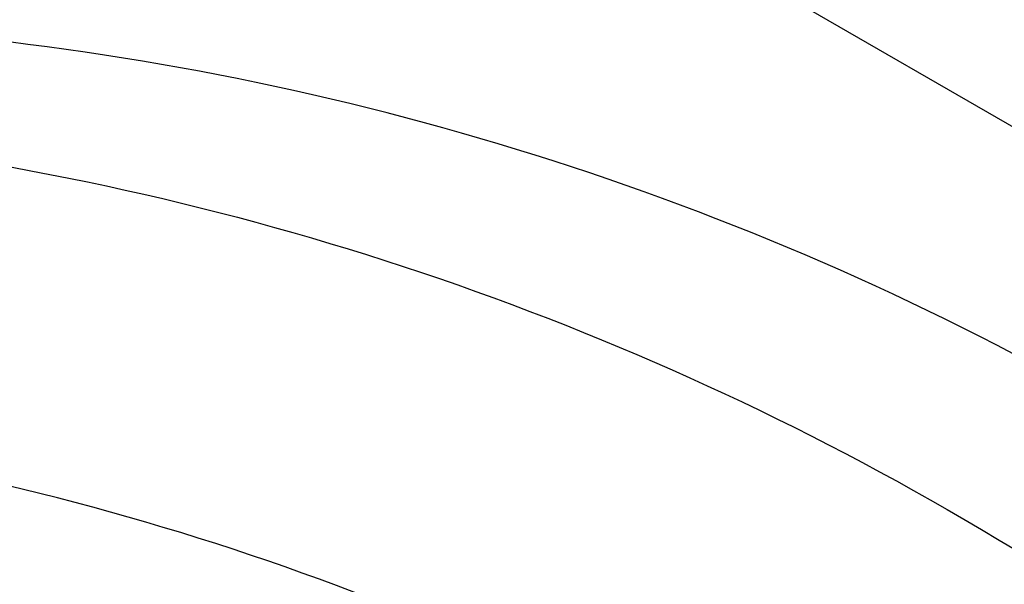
# Model space of a CAD drawing. Extents: x -15981 to -11679, y 2285 to 5601.
# Tile 5 of 103: x -14701 to -14673, y 3326 to 3342. Entities that reach past the tile are written whole.
import ezdxf

# ---------------------------------------------------------------- set-up
doc = ezdxf.new("R2010")
doc.units = 0
doc.header["$MEASUREMENT"] = 0
doc.layers.add('PIPING-VENT-ISO', color=3, linetype='CONTINUOUS')
doc.layers.add('TANK', color=2, linetype='CONTINUOUS')

msp = doc.modelspace()

# ---------------------------------------------------------------- linework, layer by layer
at = {"layer": 'PIPING-VENT-ISO'}
msp.add_line((-14682.865, 3344.886, 0), (-14494.704, 3236.252, 0), dxfattribs=at)
at = {"layer": 'TANK', "elevation": 0}
for points in [[(-14573.387, 3194.286, 0.049983), (-14572.019, 3209.62, 0.071312), (-14577.332, 3244.006, 0.017305), (-14581.529, 3256.248, 0.040291), (-14594.494, 3283.404, 0.057637), (-14620.196, 3317.845, 0.071312), (-14647.422, 3339.51, 0.106395), (-14678.28, 3349.66, 0.159299), (-14699.791, 3345.058), (-14705.217, 3341.925)], [(-14573.387, 3194.286, 0.049983), (-14572.019, 3209.62, 0.071312), (-14577.332, 3244.006, 0.017305), (-14581.529, 3256.248, 0.040291), (-14594.494, 3283.404, 0.057637), (-14620.196, 3317.845, 0.071312), (-14647.422, 3339.51, 0.106395), (-14678.28, 3349.66, 0.159299), (-14699.791, 3345.058), (-14705.217, 3341.925)], [(-14591.095, 3184.066, 0.03226), (-14590.535, 3194.508, 0.071312), (-14596.118, 3230.642, 0.019282), (-14601.088, 3244.956, 0.038312), (-14614.153, 3272.044, 0.044515), (-14634.255, 3300.592, 0.013151), (-14641.148, 3308.295, 0.071312), (-14669.758, 3331.062, 0.106395), (-14702.185, 3341.728, 0.149431), (-14723.547, 3337.6), (-14730.721, 3333.384), (-14732.332, 3326.271)], [(-14730.721, 3333.384, -0.16913), (-14706.886, 3338.947, -0.106395), (-14674.459, 3328.281, -0.071312), (-14645.849, 3305.514, -0.016688), (-14637.21, 3295.649, -0.040957), (-14618.853, 3269.263, -0.038238), (-14605.81, 3242.23, -0.019356), (-14600.819, 3227.862, -0.071312), (-14595.236, 3191.728, -0.032043), (-14595.787, 3181.356, -0.032043)], [(-14605.928, 3175.499, 0.049983), (-14604.56, 3190.833, 0.071312), (-14609.873, 3225.219, 0.017305), (-14614.07, 3237.461, 0.040291), (-14627.035, 3264.617, 0.057637), (-14652.737, 3299.057, 0.071312), (-14679.963, 3320.722, 0.106395), (-14710.821, 3330.872, 0.159299), (-14732.332, 3326.271), (-14737.758, 3323.137)]]:
    msp.add_lwpolyline(points, format="xyb", dxfattribs=at)

doc.saveas('drawing.dxf')
